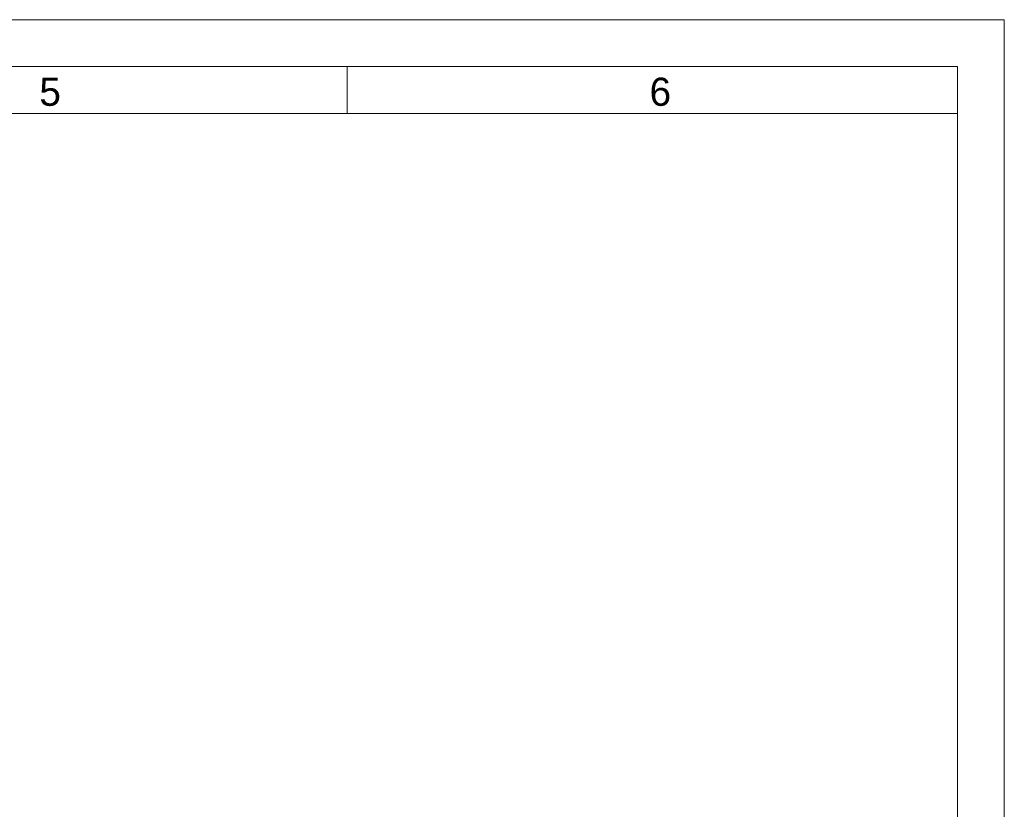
# Model space of a CAD drawing. Header units: millimetres. Extents: x 0 to 840, y 0 to 594.
# Tile 77 of 77: x 630 to 840, y 426 to 594. Entities that reach past the tile are written whole.
import ezdxf

# ---------------------------------------------------------------- set-up
doc = ezdxf.new("R2010")
doc.units = ezdxf.units.MM
doc.header["$LTSCALE"] = 2
doc.linetypes.add('SLD-Solid', pattern=[0])
doc.styles.add('SLDTEXTSTYLE0', font='SWROMNS.TTF', dxfattribs={"width": 1.030928})

msp = doc.modelspace()

# ---------------------------------------------------------------- linework, layer by layer
at = {"color": 7, "linetype": 'SLD-Solid', "lineweight": 18}
for p, q in [((840, 594), (0, 594)), ((840, 0), (840, 594)), ((830, 584), (50, 584)), ((700, 584), (700, 574)), ((830, 574), (830, 584)), ((830, 574), (50, 574)), ((830, 10), (830, 574))]:
    msp.add_line(p, q, dxfattribs=at)

# ---------------------------------------------------------------- texts
at = {"color": 7, "linetype": 'SLD-Solid', "lineweight": 18, "char_height": 6, "attachment_point": 2, "style": 'SLDTEXTSTYLE0'}
for s, insert in [('5', (636.71, 581.65)), ('6', (766.71, 581.65))]:
    msp.add_mtext(s, dxfattribs=dict(at, insert=insert))

doc.saveas('drawing.dxf')
